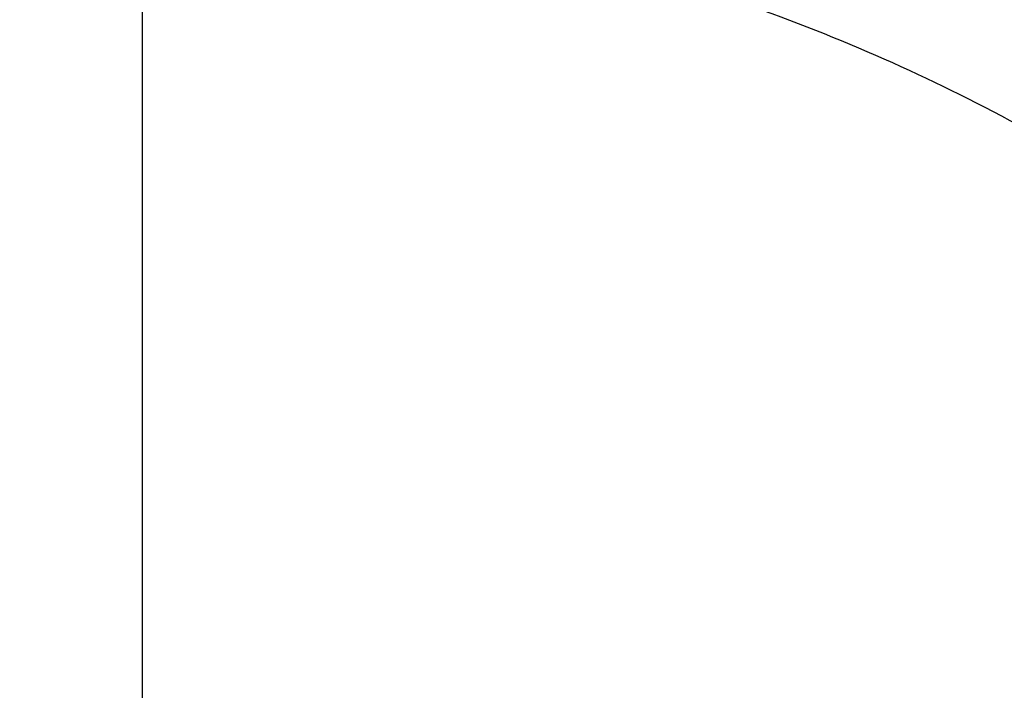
# Paper-space layout '1012-790 Hybird 2way' of a CAD drawing. Header units: millimetres. Extents: x 51 to 2966, y 67 to 3970.
# Tile 70 of 110: x 648 to 677, y 3826 to 3846. Entities that reach past the tile are written whole.
import ezdxf

# ---------------------------------------------------------------- set-up
doc = ezdxf.new("R2010")
doc.units = ezdxf.units.MM

psp = doc.layouts.new('1012-790 Hybird 2way')

# ---------------------------------------------------------------- linework, layer by layer
at = {"color": 7, "linetype": 'Continuous', "lineweight": 25}
psp.add_line((651.303, 3849.643), (651.303, 3794.519), dxfattribs=at)
for points, knots in [([(651.303, 3849.643), (648.639, 3849.528), (643.237, 3849.295), (636.539, 3847.697), (631.234, 3845.822), (627.215, 3844.016), (623.343, 3841.885), (619.351, 3839.236), (615.326, 3836.043), (612.793, 3833.457), (611.52, 3832.158)], [0, 0, 0, 0, 0.174947, 0.35476, 0.451932, 0.549108, 0.649244, 0.749384, 0.874055, 1, 1, 1, 1]), ([(651.303, 3849.643), (653.967, 3849.528), (659.37, 3849.295), (666.068, 3847.697), (671.372, 3845.822), (675.392, 3844.016), (679.264, 3841.885), (683.255, 3839.236), (687.281, 3836.043), (689.813, 3833.457), (691.086, 3832.158)], [0, 0, 0, 0, 0.174947, 0.35476, 0.451932, 0.549108, 0.649244, 0.749384, 0.874055, 1, 1, 1, 1]), ([(675.295, 3849.385), (676.406, 3848.807), (678.672, 3847.63), (681.954, 3845.511), (685.088, 3843.152), (687.462, 3841.064), (688.714, 3839.83), (689.124, 3839.427)], [0, 0, 0, 0, 0.18844, 0.384416, 0.628197, 0.878398, 1, 1, 1, 1])]:
    psp.add_open_spline(points, degree=3, knots=knots, dxfattribs=at)

doc.saveas('drawing.dxf')
